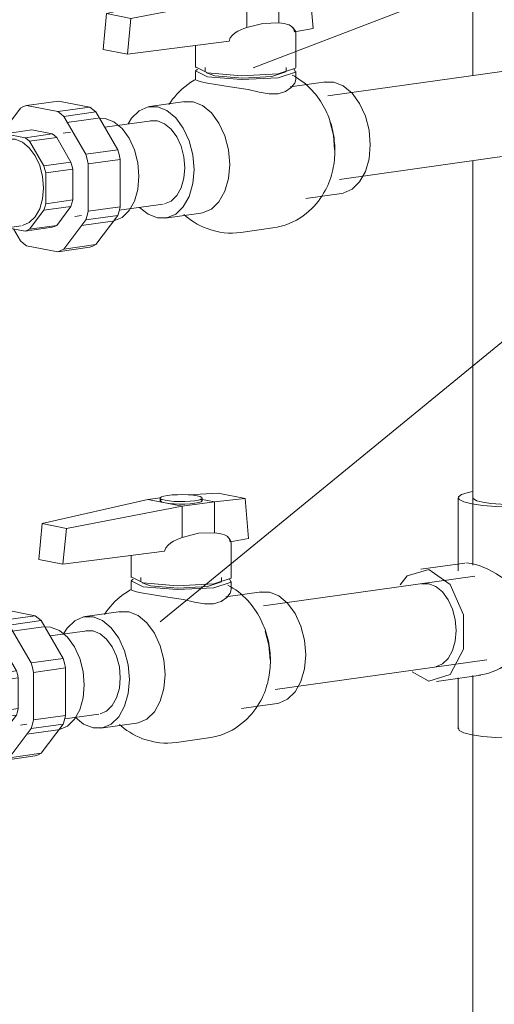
# Model space of a CAD drawing. Header units: millimetres. Extents: x 38570 to 76040, y -5041 to 9267.
# Tile 47 of 169: x 49856 to 50037, y 3155 to 3529. Entities that reach past the tile are written whole.
import ezdxf

# ---------------------------------------------------------------- set-up
doc = ezdxf.new("R2010")
doc.units = ezdxf.units.MM
doc.layers.add('P-PIPE-____-IDEN', color=2, linetype='Continuous', lineweight=20)
doc.layers.add('P-PIPE-____-OTLN', color=3, linetype='Continuous', lineweight=20)

# ---------------------------------------------------------------- blocks, each defined once
blk = doc.blocks.new('ADSK_Полипропилен_Муфта разъемная НР - 32 х 1_-1254459-3D Отопление left')
at = {"layer": 'P-PIPE-____-OTLN', "color": 5}
for p, q in [((50862.2, 381.6), (50854.33, 371.16)), ((50864.48, 382.59), (50876.66, 384.3)), ((50876.31, 380.3), (50864.48, 382.59)), ((50888.49, 382.01), (50876.31, 380.3)), ((50876.66, 384.3), (50888.49, 382.01)), ((50878.59, 378.43), (50890.77, 380.14)), ((50886.96, 364.08), (50878.59, 378.43)), ((50890.77, 380.14), (50899.14, 365.79)), ((50891.63, 377.74), (50879.83, 376.09)), ((50866.55, 373.31), (50856.28, 371.87)), ((50863.96, 370.38), (50856.28, 371.87)), ((50863.96, 370.38), (50874.24, 371.83)), ((50875.93, 370.43), (50865.65, 368.99)), ((50866.55, 373.31), (50874.24, 371.83)), ((50875.93, 370.43), (50881.36, 361.12)), ((50857.8, 369.86), (50847.14, 368.37)), ((50871.09, 359.67), (50865.65, 368.99)), ((50899.14, 365.79), (50886.96, 364.08)), ((50871.09, 359.67), (50881.36, 361.12)), ((50887.9, 360.43), (50900.08, 362.14)), ((50887.9, 342.43), (50887.9, 360.43)), ((50900.08, 362.14), (50900.08, 344.14)), ((50882.07, 358.4), (50871.79, 356.96)), ((50871.79, 345.27), (50871.79, 356.96)), ((50882.07, 358.4), (50882.07, 346.72)), ((50881.36, 344.27), (50871.09, 342.83)), ((50871.79, 345.27), (50882.07, 346.72)), ((50881.36, 344.27), (50875.93, 337.06)), ((50865.65, 335.62), (50871.09, 342.83)), ((50886.96, 339.15), (50899.14, 340.86)), ((50900.08, 344.14), (50887.9, 342.43)), ((50899.14, 340.86), (50890.77, 329.75)), ((50851.77, 335.39), (50862.43, 336.89)), ((50865.65, 335.62), (50875.93, 337.06)), ((50878.59, 328.04), (50886.96, 339.15)), ((50885.32, 336.97), (50897.12, 338.63)), ((50857.89, 336.05), (50863.96, 334.88)), ((50859.56, 335.73), (50862.2, 331.21)), ((50874.24, 336.32), (50863.96, 334.88)), ((50864.48, 329.33), (50876.31, 327.04)), ((50890.77, 329.75), (50878.59, 328.04)), ((50876.31, 327.04), (50888.49, 328.75))]:
    blk.add_line(p, q, dxfattribs=at)
for points in [[(50864.48, 382.59, 0), (50863.32, 382.16, 0), (50862.2, 381.6, 0)], [(50888.49, 382.01, 0), (50889.65, 381.13, 0), (50890.77, 380.14, 0)], [(50878.59, 378.43, 0), (50877.47, 379.42, 0), (50876.31, 380.3, 0)], [(50892.17, 377.8, 0), (50894.37, 377.66, 0), (50897.69, 376.36, 0), (50900.78, 373.81, 0), (50903.43, 370.21, 0), (50905.46, 365.78, 0), (50906.74, 360.83, 0), (50907.18, 355.71, 0)], [(50856.28, 371.87, 0), (50855.41, 371.55, 0), (50854.58, 371.13, 0)], [(50865.65, 368.99, 0), (50864.82, 369.73, 0), (50863.96, 370.38, 0)], [(50874.24, 371.83, 0), (50875.1, 371.18, 0), (50875.93, 370.43, 0)], [(50857.84, 369.87, 0), (50860.12, 369.8, 0), (50862.91, 368.7, 0), (50865.52, 366.55, 0), (50867.75, 363.51, 0), (50869.47, 359.78, 0), (50870.55, 355.61, 0), (50870.91, 351.29, 0)], [(50887.9, 360.43, 0), (50887.47, 362.27, 0), (50886.96, 364.08, 0)], [(50899.14, 365.79, 0), (50899.65, 363.98, 0), (50900.08, 362.14, 0)], [(50871.79, 356.96, 0), (50871.47, 358.33, 0), (50871.09, 359.67, 0)], [(50881.36, 361.12, 0), (50881.75, 359.77, 0), (50882.07, 358.4, 0)], [(50907.18, 355.71, 0), (50906.74, 350.75, 0), (50905.46, 346.3, 0), (50903.43, 342.66, 0), (50900.78, 340.07, 0), (50897.69, 338.73, 0)], [(50870.91, 351.29, 0), (50870.55, 347.11, 0), (50869.47, 343.35, 0), (50867.75, 340.28, 0), (50865.52, 338.11, 0), (50862.91, 336.97, 0)], [(50871.09, 342.83, 0), (50871.47, 344.03, 0), (50871.79, 345.27, 0)], [(50882.07, 346.72, 0), (50881.75, 345.47, 0), (50881.36, 344.27, 0)], [(50886.96, 339.15, 0), (50887.47, 340.76, 0), (50887.9, 342.43, 0)], [(50900.08, 344.14, 0), (50899.65, 342.47, 0), (50899.14, 340.86, 0)], [(50875.93, 337.06, 0), (50875.1, 336.64, 0), (50874.24, 336.32, 0)], [(50863.96, 334.88, 0), (50864.82, 335.2, 0), (50865.65, 335.62, 0)], [(50862.2, 331.21, 0), (50863.32, 330.21, 0), (50864.48, 329.33, 0)], [(50890.77, 329.75, 0), (50889.65, 329.19, 0), (50888.49, 328.75, 0)], [(50876.31, 327.04, 0), (50877.47, 327.48, 0), (50878.59, 328.04, 0)]]:
    blk.add_polyline3d(points, dxfattribs=at)
blk = doc.blocks.new('ADSK_Полипропилен_Муфта разъемная НР - 32 х 1_-V34-3D Отопление left')
at = {"layer": 'P-PIPE-____-OTLN', "color": 10}
for p, q in [((50843.73, 189.34), (50855.91, 191.05)), ((50855.91, 191.05), (50867.74, 188.76)), ((50841.45, 188.35), (50833.84, 178.25)), ((50855.56, 187.05), (50843.73, 189.34)), ((50867.74, 188.76), (50855.56, 187.05)), ((50857.84, 185.18), (50870.02, 186.89)), ((50866.21, 170.83), (50857.84, 185.18)), ((50870.88, 184.49), (50859.08, 182.84)), ((50870.02, 186.89), (50878.39, 172.54)), ((50845.8, 180.06), (50835.52, 178.62)), ((50845.8, 180.06), (50853.48, 178.58)), ((50837.05, 176.61), (50833.72, 176.14)), ((50843.21, 177.13), (50835.52, 178.62)), ((50843.21, 177.13), (50853.48, 178.58)), ((50855.18, 177.18), (50844.9, 175.74)), ((50855.18, 177.18), (50860.61, 167.87)), ((50850.34, 166.42), (50844.9, 175.74)), ((50878.39, 172.54), (50866.21, 170.83)), ((50867.15, 167.18), (50879.33, 168.89)), ((50879.33, 168.89), (50879.33, 150.89)), ((50850.34, 166.42), (50860.61, 167.87)), ((50861.32, 165.15), (50851.04, 163.71)), ((50861.32, 165.15), (50861.32, 153.46)), ((50867.15, 149.18), (50867.15, 167.18)), ((50851.04, 152.02), (50851.04, 163.71)), ((50851.04, 152.02), (50861.32, 153.46)), ((50860.61, 151.02), (50850.34, 149.58)), ((50860.61, 151.02), (50855.18, 143.81)), ((50879.33, 150.89), (50867.15, 149.18)), ((50844.9, 142.37), (50850.34, 149.58)), ((50866.21, 145.89), (50878.39, 147.6)), ((50878.39, 147.6), (50870.02, 136.5)), ((50833.84, 142.53), (50841.68, 143.64)), ((50837.14, 142.8), (50843.21, 141.63)), ((50838.81, 142.48), (50841.45, 137.96)), ((50853.48, 143.07), (50843.21, 141.63)), ((50844.9, 142.37), (50855.18, 143.81)), ((50857.84, 134.79), (50866.21, 145.89)), ((50864.57, 143.72), (50876.37, 145.38)), ((50843.73, 136.08), (50855.56, 133.79)), ((50855.56, 133.79), (50867.74, 135.5)), ((50870.02, 136.5), (50857.84, 134.79))]:
    blk.add_line(p, q, dxfattribs=at)
for points in [[(50843.73, 189.34, 0), (50842.57, 188.91, 0), (50841.45, 188.35, 0)], [(50857.84, 185.18, 0), (50856.72, 186.17, 0), (50855.56, 187.05, 0)], [(50867.74, 188.76, 0), (50868.89, 187.88, 0), (50870.02, 186.89, 0)], [(50871.42, 184.55, 0), (50873.62, 184.41, 0), (50876.94, 183.11, 0), (50880.03, 180.56, 0), (50882.68, 176.96, 0), (50884.71, 172.53, 0), (50885.99, 167.58, 0), (50886.43, 162.46, 0)], [(50835.52, 178.62, 0), (50834.66, 178.3, 0), (50833.83, 177.88, 0)], [(50837.08, 176.62, 0), (50839.37, 176.55, 0), (50842.16, 175.45, 0), (50844.76, 173.3, 0), (50847, 170.26, 0), (50848.72, 166.53, 0), (50849.8, 162.36, 0), (50850.16, 158.04, 0)], [(50844.9, 175.74, 0), (50844.07, 176.48, 0), (50843.21, 177.13, 0)], [(50853.48, 178.58, 0), (50854.35, 177.93, 0), (50855.18, 177.18, 0)], [(50878.39, 172.54, 0), (50878.9, 170.73, 0), (50879.33, 168.89, 0)], [(50867.15, 167.18, 0), (50866.72, 169.02, 0), (50866.21, 170.83, 0)], [(50851.04, 163.71, 0), (50850.72, 165.08, 0), (50850.34, 166.42, 0)], [(50860.61, 167.87, 0), (50861, 166.52, 0), (50861.32, 165.15, 0)], [(50886.43, 162.46, 0), (50885.99, 157.5, 0), (50884.71, 153.05, 0), (50882.68, 149.41, 0), (50880.03, 146.82, 0), (50876.94, 145.48, 0)], [(50850.16, 158.04, 0), (50849.8, 153.86, 0), (50848.72, 150.1, 0), (50847, 147.03, 0), (50844.76, 144.86, 0), (50842.16, 143.72, 0)], [(50861.32, 153.46, 0), (50861, 152.22, 0), (50860.61, 151.02, 0)], [(50850.34, 149.58, 0), (50850.72, 150.77, 0), (50851.04, 152.02, 0)], [(50879.33, 150.89, 0), (50878.9, 149.22, 0), (50878.39, 147.6, 0)], [(50866.21, 145.89, 0), (50866.72, 147.51, 0), (50867.15, 149.18, 0)], [(50843.21, 141.63, 0), (50844.07, 141.95, 0), (50844.9, 142.37, 0)], [(50855.18, 143.81, 0), (50854.35, 143.39, 0), (50853.48, 143.07, 0)], [(50841.45, 137.96, 0), (50842.57, 136.96, 0), (50843.73, 136.08, 0)], [(50855.56, 133.79, 0), (50856.72, 134.23, 0), (50857.84, 134.79, 0)], [(50870.02, 136.5, 0), (50868.89, 135.94, 0), (50867.74, 135.5, 0)]]:
    blk.add_polyline3d(points, dxfattribs=at)
blk = doc.blocks.new('ADSK_Полипропилен_Тройник - Универсальный-V51-3D Отопление left')
at = {"layer": 'P-PIPE-____-OTLN', "color": 10}
for p, q in [((50023.02, 3347.29), (50023.02, 3321.65)), ((50066.02, 3321.65), (50066.02, 3347.29)), ((50025.54, 3322.45), (50008.79, 3320.1)), ((50025.86, 3322.48), (50028.15, 3322.31)), ((50023.02, 3321.59), (50023.02, 3319.52)), ((50066.02, 3285.15), (50066.02, 3321.65)), ((50011.78, 3314.59), (50009.1, 3314.57)), ((50066.02, 3259.51), (50066.02, 3285.15)), ((50005.48, 3281.11), (50011.78, 3277.6)), ((50040.91, 3282.58), (50039.21, 3282.66)), ((50014.77, 3277.51), (50031.52, 3279.86)), ((50023.02, 3278.79), (50023.02, 3259.51))]:
    blk.add_line(p, q, dxfattribs=at)
for points in [[(50028.43, 3349.64, 0), (50026.81, 3349.3, 0), (50024.26, 3348.48, 0), (50023.08, 3347.57, 0), (50023.37, 3346.65, 0), (50025.1, 3345.77, 0), (50028.15, 3344.99, 0)], [(50028.15, 3344.99, 0), (50032.32, 3344.37, 0), (50037.31, 3343.95, 0), (50042.8, 3343.76, 0), (50048.41, 3343.81, 0), (50053.75, 3344.09, 0), (50058.46, 3344.59, 0), (50062.22, 3345.28, 0), (50064.77, 3346.1, 0), (50065.95, 3347.01, 0), (50065.66, 3347.93, 0), (50063.93, 3348.81, 0), (50060.88, 3349.59, 0)], [(50032.34, 3345.58, 0), (50030.07, 3346.16, 0), (50028.78, 3346.81, 0), (50028.57, 3347.5, 0)], [(50060.51, 3347.29, 0), (50060.46, 3347.08, 0), (50059.59, 3346.41, 0), (50057.69, 3345.79, 0), (50054.89, 3345.28, 0), (50051.39, 3344.91, 0), (50047.41, 3344.7, 0), (50043.24, 3344.66, 0), (50039.16, 3344.81, 0), (50035.44, 3345.12, 0), (50032.34, 3345.58, 0)], [(50028.15, 3322.31, 0), (50030.99, 3321.49, 0), (50034.19, 3320.11, 0), (50037.54, 3318.3, 0)], [(50011.78, 3320.01, 0), (50003.59, 3317.55, 0), (50000.92, 3314.21, 0)], [(50011.78, 3277.6, 0), (50019.98, 3280.06, 0), (50025.04, 3289.69, 0), (50025.04, 3302.79, 0), (50019.98, 3314.37, 0), (50011.78, 3320.01, 0)], [(50037.54, 3318.3, 0), (50038.83, 3317.52, 0), (50040.11, 3316.7, 0)], [(50022.16, 3296.8, 0), (50021.8, 3300.95, 0), (50020.77, 3304.96, 0), (50019.12, 3308.54, 0), (50016.97, 3311.47, 0), (50014.47, 3313.53, 0), (50011.78, 3314.59, 0)], [(50040.11, 3316.7, 0), (50045.4, 3312.94, 0), (50050.28, 3308.91, 0), (50054.65, 3304.79, 0), (50058.46, 3300.7, 0)], [(50058.46, 3300.7, 0), (50054.65, 3295.76, 0), (50050.28, 3291.06, 0), (50045.4, 3286.78, 0), (50040.11, 3283.16, 0)], [(50014.47, 3283.04, 0), (50016.97, 3284.13, 0), (50019.12, 3286.23, 0), (50020.77, 3289.17, 0), (50021.8, 3292.78, 0), (50022.16, 3296.8, 0)], [(50037.54, 3281.8, 0), (50034.19, 3280.48, 0), (50030.99, 3279.8, 0)], [(50040.11, 3283.16, 0), (50038.83, 3282.45, 0), (50037.54, 3281.8, 0)], [(50028.15, 3257.21, 0), (50025.1, 3257.99, 0), (50023.37, 3258.87, 0), (50023.08, 3259.79, 0)], [(50066.01, 3259.51, 0), (50065.95, 3259.23, 0), (50064.77, 3258.32, 0), (50062.22, 3257.5, 0), (50058.46, 3256.81, 0), (50053.75, 3256.31, 0), (50048.41, 3256.02, 0), (50042.8, 3255.98, 0), (50037.31, 3256.17, 0), (50032.32, 3256.59, 0), (50028.15, 3257.21, 0)]]:
    blk.add_polyline3d(points, dxfattribs=at)
blk = doc.blocks.new('VTp_744_0 Кран шаровой ППР - VTp_744_0-1635846-3D Отопление left')
at = {"layer": 'P-PIPE-____-OTLN', "color": 5}
for p, q in [((49956.25, 3542.73), (49944.9, 3542.2)), ((49966.54, 3540.74), (49956.25, 3542.73)), ((49929.62, 3540.34), (49889.38, 3531.2)), ((49934.25, 3540.99), (49929.62, 3540.34)), ((49942.65, 3537.82), (49929.62, 3540.34)), ((49934.22, 3540.92), (49934.22, 3539.94)), ((49942.65, 3537.82), (49954.83, 3539.53)), ((49949.6, 3540.54), (49954.83, 3539.53)), ((49950.22, 3539.94), (49950.22, 3540.92)), ((49954.83, 3539.53), (49966.54, 3540.74)), ((49954.83, 3527.7), (49954.83, 3539.53)), ((49966.54, 3540.74), (49967.85, 3525.59)), ((49898.65, 3529.41), (49942.65, 3537.82)), ((49942.65, 3525.99), (49942.65, 3537.82)), ((49889.38, 3531.2), (49888.16, 3517.6)), ((49898.65, 3529.41), (49889.38, 3531.2)), ((49897.32, 3515.83), (49898.65, 3529.41)), ((49967.85, 3525.59), (49960.83, 3524.33)), ((49935.93, 3520.7), (49897.32, 3515.83)), ((49961.27, 3510.74), (49961.27, 3523.66)), ((49888.16, 3517.6), (49897.32, 3515.83)), ((49923.17, 3519.09), (49923.17, 3510.74)), ((49923.17, 3509.26), (49923.17, 3506.1)), ((49923.23, 3510.99), (49927.72, 3508.7)), ((49926.87, 3510.74), (49926.87, 3509.26)), ((49957.57, 3509.26), (49957.57, 3510.74)), ((49961.27, 3506.1), (49961.27, 3509.26)), ((49927.4, 3508.67), (49930.54, 3507.62)), ((49972.74, 3505.27), (49959.19, 3503.37)), ((49919.3, 3497.77), (49905.75, 3495.86)), ((49918.69, 3497.66), (49922.28, 3497.68)), ((49965.14, 3460.98), (49978.69, 3462.89)), ((49911.7, 3453.48), (49925.25, 3455.38)), ((49940.41, 3448.07), (49952.59, 3449.78))]:
    blk.add_line(p, q, dxfattribs=at)
for points in [[(49948.31, 3541.78, 0), (49946.76, 3542.01, 0), (49944.9, 3542.16, 0), (49942.86, 3542.24, 0), (49940.78, 3542.22, 0), (49938.79, 3542.11, 0), (49937.04, 3541.93, 0), (49935.64, 3541.67, 0), (49934.69, 3541.36, 0), (49934.25, 3541.03, 0), (49934.36, 3540.68, 0), (49935, 3540.36, 0), (49936.13, 3540.07, 0)], [(49936.13, 3539.08, 0), (49935, 3539.37, 0), (49934.36, 3539.7, 0), (49934.25, 3540.04, 0), (49934.69, 3540.38, 0)], [(49936.13, 3540.07, 0), (49937.68, 3539.84, 0), (49939.54, 3539.68, 0), (49941.59, 3539.61, 0), (49943.67, 3539.62, 0), (49945.66, 3539.73, 0), (49947.41, 3539.92, 0), (49948.81, 3540.17, 0), (49949.76, 3540.48, 0), (49950.2, 3540.82, 0), (49950.09, 3541.16, 0), (49949.45, 3541.49, 0), (49948.31, 3541.78, 0)], [(49949.49, 3540.49, 0), (49950.09, 3540.17, 0), (49950.2, 3539.83, 0), (49949.76, 3539.49, 0), (49948.81, 3539.19, 0), (49947.41, 3538.93, 0), (49945.66, 3538.74, 0), (49943.67, 3538.64, 0), (49941.59, 3538.62, 0), (49939.54, 3538.69, 0), (49937.68, 3538.85, 0), (49936.13, 3539.08, 0)], [(49942.65, 3525.99, 0), (49941.52, 3525.58, 0), (49940.4, 3525.1, 0), (49939.3, 3524.54, 0), (49938.24, 3523.88, 0), (49937.23, 3523.08, 0), (49936.36, 3522.04, 0), (49935.93, 3520.7, 0)], [(49954.83, 3527.7, 0), (49948.8, 3527.52, 0), (49942.65, 3525.99, 0)], [(49960.83, 3524.33, 0), (49960.44, 3525.59, 0), (49959.66, 3526.38, 0), (49958.75, 3526.9, 0), (49957.8, 3527.24, 0), (49956.82, 3527.48, 0), (49955.83, 3527.62, 0), (49954.83, 3527.7, 0)], [(49960, 3526.1, 0), (49960.58, 3525.47, 0), (49961.12, 3524.51, 0), (49961.27, 3523.66, 0)], [(49923.97, 3510.16, 0), (49923.23, 3509.51, 0), (49927.72, 3507.22, 0)], [(49927.72, 3508.7, 0), (49940.7, 3507.61, 0), (49954.58, 3508.35, 0), (49961.21, 3510.49, 0), (49961.26, 3510.72, 0)], [(49927.72, 3507.22, 0), (49940.7, 3506.13, 0), (49954.58, 3506.87, 0), (49961.21, 3509.01, 0), (49960.6, 3510.09, 0)], [(49930.54, 3507.62, 0), (49941, 3506.74, 0), (49952.18, 3507.33, 0), (49957.52, 3509.06, 0)], [(49913.1, 3496.66, 0), (49913.77, 3497.66, 0), (49914.49, 3498.66, 0), (49915.27, 3499.64, 0), (49916.12, 3500.62, 0), (49917.04, 3501.57, 0), (49918.04, 3502.51, 0), (49919.1, 3503.41, 0), (49920.24, 3504.28, 0), (49921.45, 3505.11, 0), (49922.73, 3505.88, 0), (49923.19, 3506.13, 0)], [(49927.72, 3504.79, 0), (49925.3, 3505.33, 0), (49923.75, 3505.79, 0), (49923.18, 3506.09, 0)], [(49952.59, 3449.78, 0), (49954.18, 3450.05, 0), (49955.75, 3450.43, 0), (49957.27, 3450.89, 0), (49958.75, 3451.44, 0), (49960.18, 3452.07, 0), (49961.54, 3452.77, 0), (49962.83, 3453.54, 0), (49964.05, 3454.36, 0), (49965.2, 3455.22, 0), (49966.27, 3456.12, 0), (49967.27, 3457.05, 0), (49968.2, 3458, 0), (49969.06, 3458.98, 0), (49969.86, 3459.96, 0), (49970.59, 3460.96, 0), (49971.26, 3461.95, 0), (49971.87, 3462.95, 0), (49972.43, 3463.95, 0), (49972.94, 3464.95, 0), (49973.4, 3465.95, 0), (49973.82, 3466.94, 0), (49974.19, 3467.92, 0), (49974.53, 3468.9, 0), (49974.83, 3469.88, 0), (49975.09, 3470.85, 0), (49975.32, 3471.81, 0), (49975.52, 3472.76, 0), (49975.69, 3473.71, 0), (49975.83, 3474.66, 0), (49975.94, 3475.6, 0), (49976.02, 3476.53, 0), (49976.08, 3477.46, 0), (49976.11, 3478.39, 0), (49976.12, 3479.31, 0), (49976.11, 3480.22, 0), (49976.07, 3481.14, 0), (49976.01, 3482.04, 0), (49975.92, 3482.95, 0), (49975.81, 3483.85, 0), (49975.68, 3484.75, 0), (49975.53, 3485.64, 0), (49975.35, 3486.53, 0), (49975.15, 3487.42, 0), (49974.92, 3488.31, 0), (49974.67, 3489.19, 0), (49974.4, 3490.07, 0), (49974.1, 3490.95, 0), (49973.78, 3491.83, 0), (49973.43, 3492.7, 0), (49973.05, 3493.57, 0), (49972.64, 3494.44, 0), (49972.2, 3495.31, 0), (49971.73, 3496.17, 0), (49971.23, 3497.03, 0), (49970.69, 3497.89, 0), (49970.12, 3498.74, 0), (49969.51, 3499.59, 0), (49968.86, 3500.43, 0), (49968.16, 3501.26, 0), (49967.42, 3502.09, 0), (49966.64, 3502.9, 0), (49965.8, 3503.7, 0), (49964.91, 3504.49, 0), (49963.97, 3505.25, 0), (49962.96, 3505.99, 0), (49961.9, 3506.71, 0), (49960.78, 3507.39, 0), (49959.9, 3507.87, 0)], [(49961.27, 3506.21, 0), (49960.86, 3504.82, 0), (49959.52, 3503.14, 0)], [(49947.34, 3501.43, 0), (49943.16, 3502.33, 0), (49938.86, 3503.06, 0), (49934.7, 3503.68, 0), (49930.91, 3504.24, 0), (49927.72, 3504.79, 0)], [(49959.52, 3503.14, 0), (49957.43, 3501.64, 0), (49954.57, 3500.79, 0), (49951.12, 3500.76, 0), (49947.34, 3501.43, 0)], [(49972.13, 3505.16, 0), (49975.72, 3505.18, 0), (49979.31, 3503.77, 0), (49982.66, 3501.01, 0), (49985.53, 3497.1, 0), (49987.74, 3492.31, 0), (49989.12, 3486.95, 0), (49989.59, 3481.39, 0)], [(49922.61, 3471.99, 0), (49922.13, 3477.54, 0), (49920.75, 3482.9, 0), (49918.54, 3487.7, 0), (49915.67, 3491.61, 0), (49912.32, 3494.37, 0), (49908.73, 3495.78, 0), (49905.14, 3495.76, 0), (49901.79, 3494.29, 0), (49898.92, 3491.5, 0), (49897.57, 3489.38, 0)], [(49922.28, 3497.68, 0), (49925.87, 3496.27, 0), (49929.22, 3493.51, 0), (49932.09, 3489.6, 0), (49934.3, 3484.8, 0), (49935.68, 3479.44, 0), (49936.16, 3473.89, 0)], [(49976.04, 3479.49, 0), (49975.57, 3485.04, 0), (49974.19, 3490.4, 0)], [(49989.59, 3481.39, 0), (49989.12, 3476.02, 0), (49987.74, 3471.2, 0), (49985.53, 3467.25, 0), (49982.66, 3464.46, 0), (49979.31, 3462.99, 0), (49978.7, 3462.89, 0)], [(49901.96, 3457.55, 0), (49905.14, 3454.98, 0), (49908.73, 3453.56, 0), (49912.32, 3453.59, 0), (49915.67, 3455.05, 0), (49918.54, 3457.85, 0), (49920.75, 3461.79, 0), (49922.13, 3466.62, 0), (49922.61, 3471.99, 0)], [(49936.16, 3473.89, 0), (49935.68, 3468.52, 0), (49934.3, 3463.7, 0), (49932.09, 3459.75, 0), (49929.22, 3456.95, 0), (49925.87, 3455.49, 0), (49925.25, 3455.38, 0)], [(49931.88, 3448.29, 0), (49930.4, 3448.62, 0), (49928.97, 3449.03, 0), (49927.59, 3449.51, 0), (49926.27, 3450.05, 0), (49925.02, 3450.64, 0), (49923.82, 3451.27, 0), (49922.69, 3451.95, 0), (49921.62, 3452.66, 0), (49920.61, 3453.4, 0), (49919.66, 3454.16, 0), (49918.76, 3454.94, 0)], [(49940.4, 3448.07, 0), (49938.8, 3447.89, 0), (49937.19, 3447.82, 0), (49935.6, 3447.85, 0), (49934.03, 3447.97, 0), (49932.48, 3448.18, 0), (49931.88, 3448.29, 0)]]:
    blk.add_polyline3d(points, dxfattribs=at)
blk = doc.blocks.new('VTp_744_0 Кран шаровой ППР - VTp_744_0-V52-3D Отопление left')
at = {"layer": 'P-PIPE-____-OTLN', "color": 10}
for p, q in [((49931.76, 3348.96), (49920.42, 3348.42)), ((49942.06, 3346.97), (49931.76, 3348.96)), ((49905.13, 3346.57), (49864.89, 3337.43)), ((49909.76, 3347.22), (49905.13, 3346.57)), ((49918.16, 3344.04), (49905.13, 3346.57)), ((49909.74, 3347.15), (49909.74, 3346.16)), ((49918.16, 3344.04), (49930.34, 3345.75)), ((49925.12, 3346.77), (49930.34, 3345.75)), ((49925.74, 3346.16), (49925.74, 3347.15)), ((49930.34, 3345.75), (49942.06, 3346.97)), ((49930.34, 3333.92), (49930.34, 3345.75)), ((49942.06, 3346.97), (49943.36, 3331.82)), ((49874.16, 3335.63), (49918.16, 3344.04)), ((49918.16, 3332.21), (49918.16, 3344.04)), ((49864.89, 3337.43), (49863.68, 3323.83)), ((49874.16, 3335.63), (49864.89, 3337.43)), ((49872.84, 3322.05), (49874.16, 3335.63)), ((49943.36, 3331.82), (49936.35, 3330.56)), ((49936.79, 3316.97), (49936.79, 3329.89)), ((49911.44, 3326.92), (49872.84, 3322.05)), ((49863.68, 3323.83), (49872.84, 3322.05)), ((49898.69, 3325.31), (49898.69, 3316.97)), ((49898.69, 3315.49), (49898.69, 3312.33)), ((49898.75, 3317.22), (49903.24, 3314.93)), ((49902.39, 3316.97), (49902.39, 3315.49)), ((49902.91, 3314.9), (49906.05, 3313.85)), ((49933.09, 3315.49), (49933.09, 3316.97)), ((49936.79, 3312.33), (49936.79, 3315.49)), ((49948.26, 3311.49), (49934.71, 3309.59)), ((49894.82, 3303.99), (49881.27, 3302.09)), ((49894.2, 3303.88), (49897.79, 3303.91)), ((49940.66, 3267.21), (49954.21, 3269.11)), ((49887.22, 3259.71), (49900.77, 3261.61)), ((49915.92, 3254.29), (49928.1, 3256))]:
    blk.add_line(p, q, dxfattribs=at)
for points in [[(49923.83, 3348, 0), (49922.28, 3348.23, 0), (49920.42, 3348.39, 0), (49918.37, 3348.46, 0), (49916.29, 3348.44, 0), (49914.3, 3348.34, 0), (49912.55, 3348.15, 0), (49911.15, 3347.89, 0), (49910.2, 3347.59, 0), (49909.76, 3347.25, 0), (49909.87, 3346.91, 0), (49910.51, 3346.58, 0), (49911.65, 3346.29, 0)], [(49911.65, 3345.31, 0), (49910.51, 3345.59, 0), (49909.87, 3345.92, 0), (49909.76, 3346.27, 0), (49910.2, 3346.6, 0)], [(49911.65, 3346.29, 0), (49913.2, 3346.06, 0), (49915.06, 3345.9, 0), (49917.1, 3345.83, 0), (49919.18, 3345.85, 0), (49921.17, 3345.96, 0), (49922.92, 3346.14, 0), (49924.32, 3346.4, 0), (49925.27, 3346.71, 0), (49925.71, 3347.04, 0), (49925.6, 3347.39, 0), (49924.96, 3347.71, 0), (49923.83, 3348, 0)], [(49925.01, 3346.71, 0), (49925.6, 3346.4, 0), (49925.71, 3346.06, 0), (49925.27, 3345.72, 0), (49924.32, 3345.41, 0), (49922.92, 3345.16, 0), (49921.17, 3344.97, 0), (49919.18, 3344.86, 0), (49917.1, 3344.85, 0), (49915.06, 3344.92, 0), (49913.2, 3345.07, 0), (49911.65, 3345.31, 0)], [(49930.34, 3333.92, 0), (49924.32, 3333.75, 0), (49918.16, 3332.21, 0)], [(49936.35, 3330.56, 0), (49935.95, 3331.82, 0), (49935.17, 3332.61, 0), (49934.26, 3333.12, 0), (49933.32, 3333.47, 0), (49932.34, 3333.7, 0), (49931.34, 3333.85, 0), (49930.34, 3333.92, 0)], [(49918.16, 3332.21, 0), (49917.04, 3331.8, 0), (49915.92, 3331.32, 0), (49914.81, 3330.76, 0), (49913.75, 3330.11, 0), (49912.74, 3329.3, 0), (49911.87, 3328.27, 0), (49911.44, 3326.92, 0)], [(49935.51, 3332.33, 0), (49936.1, 3331.7, 0), (49936.64, 3330.73, 0), (49936.79, 3329.89, 0)], [(49899.48, 3316.38, 0), (49898.75, 3315.74, 0), (49903.24, 3313.45, 0)], [(49903.24, 3314.93, 0), (49916.22, 3313.84, 0), (49930.09, 3314.58, 0), (49936.73, 3316.71, 0), (49936.78, 3316.94, 0)], [(49903.24, 3313.45, 0), (49916.22, 3312.36, 0), (49930.09, 3313.1, 0), (49936.73, 3315.24, 0), (49936.12, 3316.31, 0)], [(49906.05, 3313.85, 0), (49916.51, 3312.96, 0), (49927.69, 3313.56, 0), (49933.04, 3315.28, 0)], [(49888.62, 3302.89, 0), (49889.28, 3303.89, 0), (49890, 3304.88, 0), (49890.79, 3305.87, 0), (49891.64, 3306.84, 0), (49892.56, 3307.8, 0), (49893.55, 3308.73, 0), (49894.61, 3309.64, 0), (49895.75, 3310.51, 0), (49896.97, 3311.33, 0), (49898.25, 3312.1, 0), (49898.7, 3312.35, 0)], [(49903.24, 3311.01, 0), (49900.81, 3311.55, 0), (49899.27, 3312.02, 0), (49898.69, 3312.32, 0)], [(49922.86, 3307.66, 0), (49918.67, 3308.55, 0), (49914.37, 3309.28, 0), (49910.21, 3309.9, 0), (49906.43, 3310.46, 0), (49903.24, 3311.01, 0)], [(49928.11, 3256, 0), (49929.7, 3256.28, 0), (49931.26, 3256.65, 0), (49932.79, 3257.12, 0), (49934.27, 3257.67, 0), (49935.69, 3258.3, 0), (49937.05, 3259, 0), (49938.34, 3259.76, 0), (49939.56, 3260.58, 0), (49940.71, 3261.44, 0), (49941.79, 3262.34, 0), (49942.79, 3263.28, 0), (49943.72, 3264.23, 0), (49944.58, 3265.2, 0), (49945.37, 3266.19, 0), (49946.1, 3267.18, 0), (49946.77, 3268.18, 0), (49947.38, 3269.18, 0), (49947.94, 3270.18, 0), (49948.45, 3271.18, 0), (49948.91, 3272.17, 0), (49949.33, 3273.16, 0), (49949.71, 3274.15, 0), (49950.04, 3275.13, 0), (49950.34, 3276.1, 0), (49950.6, 3277.07, 0), (49950.83, 3278.03, 0), (49951.03, 3278.99, 0), (49951.2, 3279.94, 0), (49951.34, 3280.89, 0), (49951.45, 3281.82, 0), (49951.54, 3282.76, 0), (49951.59, 3283.69, 0), (49951.63, 3284.61, 0), (49951.64, 3285.53, 0), (49951.62, 3286.45, 0), (49951.58, 3287.36, 0), (49951.52, 3288.27, 0), (49951.43, 3289.17, 0), (49951.33, 3290.07, 0), (49951.19, 3290.97, 0), (49951.04, 3291.87, 0), (49950.86, 3292.76, 0), (49950.66, 3293.65, 0), (49950.44, 3294.53, 0), (49950.19, 3295.42, 0), (49949.91, 3296.3, 0), (49949.62, 3297.17, 0), (49949.29, 3298.05, 0), (49948.94, 3298.92, 0), (49948.56, 3299.8, 0), (49948.15, 3300.67, 0), (49947.71, 3301.53, 0), (49947.25, 3302.39, 0), (49946.74, 3303.26, 0), (49946.21, 3304.11, 0), (49945.63, 3304.96, 0), (49945.02, 3305.81, 0), (49944.37, 3306.65, 0), (49943.68, 3307.49, 0), (49942.94, 3308.31, 0), (49942.15, 3309.12, 0), (49941.31, 3309.93, 0), (49940.42, 3310.71, 0), (49939.48, 3311.48, 0), (49938.48, 3312.22, 0), (49937.41, 3312.93, 0), (49936.29, 3313.61, 0), (49935.42, 3314.1, 0)], [(49936.78, 3312.43, 0), (49936.37, 3311.04, 0), (49935.04, 3309.37, 0)], [(49947.64, 3311.39, 0), (49951.23, 3311.41, 0), (49954.82, 3310, 0), (49958.17, 3307.24, 0), (49961.04, 3303.33, 0), (49963.25, 3298.53, 0), (49964.64, 3293.17, 0), (49965.11, 3287.62, 0)], [(49935.04, 3309.37, 0), (49932.94, 3307.86, 0), (49930.08, 3307.02, 0), (49926.64, 3306.98, 0), (49922.86, 3307.66, 0)], [(49897.79, 3303.91, 0), (49901.38, 3302.49, 0), (49904.73, 3299.74, 0), (49907.61, 3295.83, 0), (49909.81, 3291.03, 0), (49911.2, 3285.67, 0), (49911.67, 3280.11, 0)], [(49898.12, 3278.21, 0), (49897.65, 3283.77, 0), (49896.26, 3289.13, 0), (49894.06, 3293.92, 0), (49891.18, 3297.83, 0), (49887.83, 3300.59, 0), (49884.24, 3302, 0), (49880.65, 3301.98, 0), (49877.3, 3300.52, 0), (49874.43, 3297.72, 0), (49873.09, 3295.61, 0)], [(49951.56, 3285.72, 0), (49951.09, 3291.27, 0), (49949.7, 3296.63, 0)], [(49965.11, 3287.62, 0), (49964.64, 3282.25, 0), (49963.25, 3277.42, 0), (49961.04, 3273.48, 0), (49958.17, 3270.68, 0), (49954.82, 3269.22, 0), (49954.21, 3269.11, 0)], [(49877.53, 3263.72, 0), (49880.65, 3261.2, 0), (49884.24, 3259.79, 0), (49887.83, 3259.81, 0), (49891.18, 3261.28, 0), (49894.06, 3264.07, 0), (49896.26, 3268.02, 0), (49897.65, 3272.84, 0), (49898.12, 3278.21, 0)], [(49911.67, 3280.11, 0), (49911.2, 3274.74, 0), (49909.81, 3269.92, 0), (49907.61, 3265.98, 0), (49904.73, 3263.18, 0), (49901.38, 3261.72, 0), (49900.77, 3261.61, 0)], [(49907.4, 3254.52, 0), (49905.91, 3254.85, 0), (49904.48, 3255.26, 0), (49903.1, 3255.73, 0), (49901.79, 3256.27, 0), (49900.53, 3256.86, 0), (49899.34, 3257.5, 0), (49898.2, 3258.17, 0), (49897.13, 3258.89, 0), (49896.12, 3259.62, 0), (49895.17, 3260.39, 0), (49894.27, 3261.17, 0)], [(49915.92, 3254.29, 0), (49914.31, 3254.12, 0), (49912.71, 3254.05, 0), (49911.11, 3254.07, 0), (49909.54, 3254.19, 0), (49908, 3254.41, 0), (49907.4, 3254.52, 0)]]:
    blk.add_polyline3d(points, dxfattribs=at)

msp = doc.modelspace()

# ---------------------------------------------------------------- linework, layer by layer
at = {"layer": 'P-PIPE-____-IDEN'}
for p in [(49909.74, 3300.09), (49945.11, 3510.58)]:
    msp.add_line(p, (50362.73, 3671.18), dxfattribs=at)
at = {"layer": 'P-PIPE-____-OTLN', "color": 10}
for p, q in [((50028.52, 6534.12), (50028.52, 3507.63)), ((50028.52, 3475.35), (50028.52, 3321.65)), ((50029.35, 3317.43), (49949.01, 3306.15)), ((49882.02, 3296.74), (49867.93, 3294.76)), ((49881.56, 3296.66), (49884.24, 3296.68)), ((49953.46, 3274.46), (50033.8, 3285.74)), ((50028.52, 3279.73), (50028.52, -329.73)), ((49873.49, 3263.23), (49886.47, 3265.05)), ((49856.65, 3260.87), (49859.15, 3261.22))]:
    msp.add_line(p, q, dxfattribs=at)
at = {"layer": 'P-PIPE-____-OTLN', "color": 5}
for p, q in [((50094.16, 3516.86), (49973.49, 3499.92)), ((49906.5, 3490.52), (49888.68, 3488.01)), ((49906.04, 3490.44), (49908.73, 3490.45)), ((49875.7, 3486.19), (49872.96, 3485.81)), ((49977.94, 3468.23), (50098.61, 3485.17)), ((49894.24, 3456.48), (49910.95, 3458.83)), ((49877.4, 3454.12), (49879.9, 3454.47))]:
    msp.add_line(p, q, dxfattribs=at)
for points in [[(49908.73, 3490.45, 0), (49911.41, 3489.4, 0), (49913.92, 3487.34, 0), (49916.07, 3484.41, 0), (49917.71, 3480.82, 0), (49918.75, 3476.82, 0), (49919.1, 3472.66, 0)], [(49919.1, 3472.66, 0), (49918.75, 3468.65, 0), (49917.71, 3465.04, 0), (49916.07, 3462.09, 0), (49913.92, 3460, 0), (49911.41, 3458.91, 0)]]:
    msp.add_polyline3d(points, dxfattribs=at)
at = {"layer": 'P-PIPE-____-OTLN', "color": 10}
for points in [[(49884.24, 3296.68, 0), (49886.93, 3295.62, 0), (49889.43, 3293.56, 0), (49891.58, 3290.64, 0), (49893.23, 3287.05, 0), (49894.26, 3283.04, 0), (49894.62, 3278.89, 0)], [(49894.62, 3278.89, 0), (49894.26, 3274.87, 0), (49893.23, 3271.27, 0), (49891.58, 3268.32, 0), (49889.43, 3266.23, 0), (49886.93, 3265.13, 0)]]:
    msp.add_polyline3d(points, dxfattribs=at)

# ---------------------------------------------------------------- block references
at = {"layer": 'P-PIPE-____-OTLN', "color": 5}
for name, p in [('VTp_744_0 Кран шаровой ППР - VTp_744_0-1635846-3D Отопление left', (0, 0)), ('ADSK_Полипропилен_Муфта разъемная НР - 32 х 1_-1254459-3D Отопление left', (-1005.49, 3113.7))]:
    msp.add_blockref(name, p, dxfattribs=at)
at = {"layer": 'P-PIPE-____-OTLN', "color": 10}
for name, p in [('VTp_744_0 Кран шаровой ППР - VTp_744_0-V52-3D Отопление left', (0, 0)), ('ADSK_Полипропилен_Тройник - Универсальный-V51-3D Отопление left', (0, 0)), ('ADSK_Полипропилен_Муфта разъемная НР - 32 х 1_-V34-3D Отопление left', (-1005.49, 3113.7))]:
    msp.add_blockref(name, p, dxfattribs=at)

doc.saveas('drawing.dxf')
